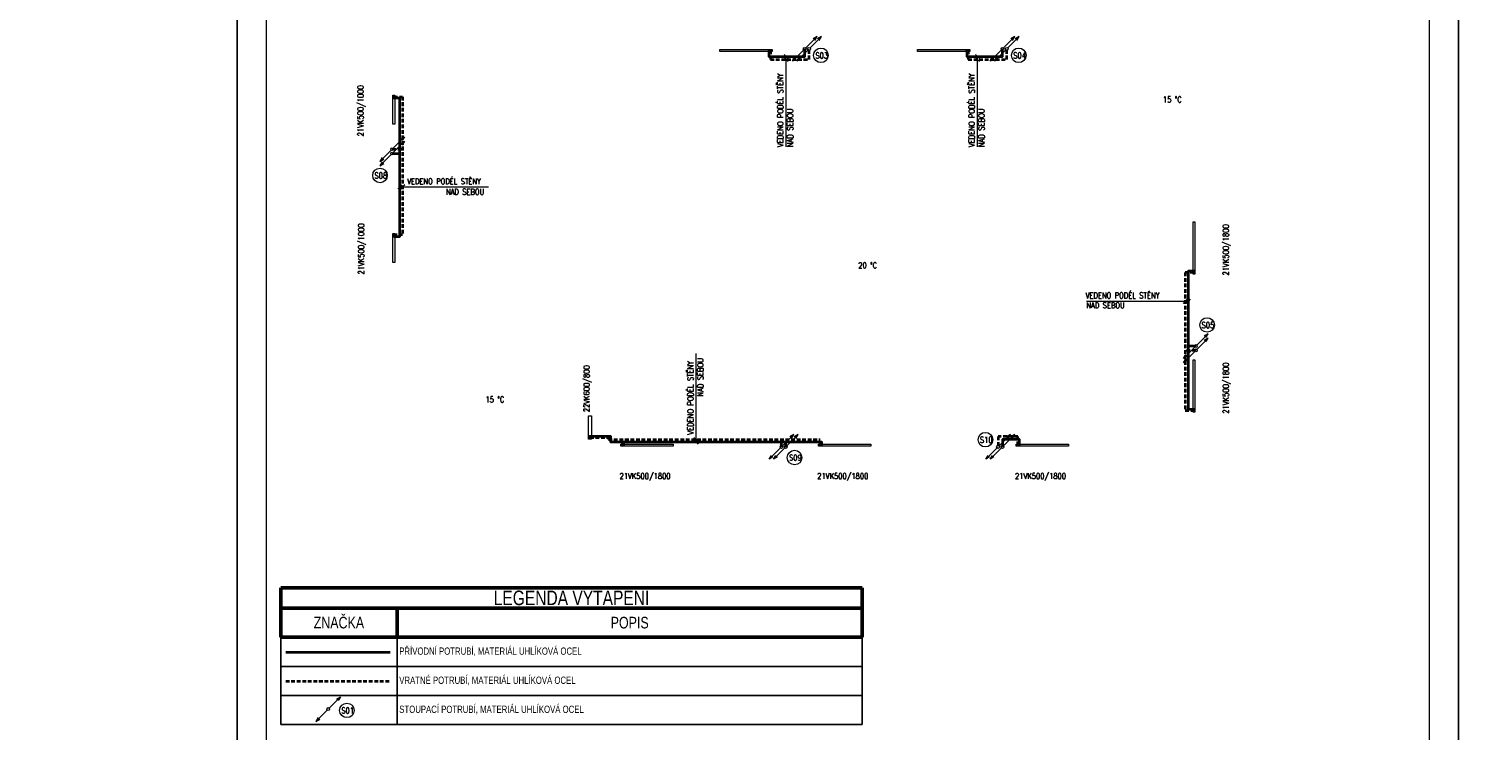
# Model space of a CAD drawing. Header units: millimetres. Extents: x 852228 to 2308442, y -221817 to -112108.
# Tile 16 of 24: x 1216074 to 1266070, y -185324 to -161199. Entities that reach past the tile are written whole.
import ezdxf

# ---------------------------------------------------------------- set-up
doc = ezdxf.new("R2010")
doc.units = ezdxf.units.MM
doc.header["$LTSCALE"] = 10
doc.linetypes.add('DASHED', pattern=[19.05, 12.7, -6.35])
for name, color, linetype, lineweight in [('_UT_popis', 7, 'Continuous', 15), ('_UT_stoupacky', 70, 'Continuous', 15), ('_UT_telesa', 40, 'Continuous', 15), ('_UT_zarizeni', 50, 'Continuous', 15), ('AA_FORMÁTY TISK', 7, 'Continuous', 15), ('Kóty_obecně', 7, 'Continuous', 25), ('T-p_privodni', 1, 'Continuous', 35), ('T-p_zpetne', 5, 'DASHED', 35)]:
    doc.layers.add(name, color=color, linetype=linetype, lineweight=lineweight)
doc.layers.add('AA_FORMÁTY NETISK', color=40, linetype='Continuous', plot=False)
doc.styles.add('Popis', font='simplex.shx', dxfattribs={"width": 0.85, "height": 150})
doc.styles.get("Standard").update_dxf_attribs({"font": 'ic-simplex.shx', "width": 0.8})

# ---------------------------------------------------------------- blocks, each defined once
blk = doc.blocks.new('*U46', base_point=(-400, 0))
blk.add_hatch(color=256).paths.add_polyline_path([(365, -50, 1), (325, -50, 1)])
at = {"color": 0, "linetype": 'ByBlock', "lineweight": -2}
for p, q in [((-400, -100), (-400, 0)), ((-400, 0), (400, 0)), ((400, 0), (400, -100)), ((400, -100), (-400, -100))]:
    blk.add_line(p, q, dxfattribs=at)
at = {"color": 0, "lineweight": -2}
for p, q in [((-360, -100), (-360, -100)), ((-260, -100), (-260, -100)), ((260, -100), (260, -100)), ((360, -100), (360, -100))]:
    blk.add_line(p, q, dxfattribs=at)
blk.add_circle((345, -50), 20)
blk = doc.blocks.new('*U50', base_point=(-900, 0))
blk.add_hatch(color=256).paths.add_polyline_path([(865, -33, 1), (825, -33, 1)])
at = {"color": 0, "linetype": 'ByBlock', "lineweight": -2}
for p, q in [((-900, -66), (-900, 0)), ((-900, 0), (900, 0)), ((900, 0), (900, -66)), ((900, -66), (-900, -66))]:
    blk.add_line(p, q, dxfattribs=at)
at = {"color": 0, "lineweight": -2}
for p, q in [((-860, -66), (-860, -66)), ((-760, -66), (-760, -66)), ((760, -66), (760, -66)), ((860, -66), (860, -66))]:
    blk.add_line(p, q, dxfattribs=at)
blk.add_circle((845, -33), 20)
blk = doc.blocks.new('*U51', base_point=(-500, 0))
blk.add_hatch(color=256).paths.add_polyline_path([(465, -33, 1), (425, -33, 1)])
at = {"color": 0, "linetype": 'ByBlock', "lineweight": -2}
for p, q in [((-500, -66), (-500, 0)), ((-500, 0), (500, 0)), ((500, 0), (500, -66)), ((500, -66), (-500, -66))]:
    blk.add_line(p, q, dxfattribs=at)
at = {"color": 0, "lineweight": -2}
for p, q in [((-460, -66), (-460, -66)), ((-360, -66), (-360, -66)), ((360, -66), (360, -66)), ((460, -66), (460, -66))]:
    blk.add_line(p, q, dxfattribs=at)
blk.add_circle((445, -33), 20)
blk = doc.blocks.new('*U96')
at = {"color": 0, "linetype": 'ByBlock', "lineweight": -2}
for p, q in [((35, 35), (424, 424)), ((424, 424), (292, 345)), ((345, 292), (424, 424)), ((-35, -35), (-424, -424)), ((-424, -424), (-345, -292)), ((-292, -345), (-424, -424))]:
    blk.add_line(p, q, dxfattribs=at)
blk.add_circle((0, 0), 50, dxfattribs=at)
blk = doc.blocks.new('*U95')
at = {"color": 0, "linetype": 'ByBlock', "lineweight": -2}
for p, q in [((35, 35), (424, 424)), ((424, 424), (292, 345)), ((345, 292), (424, 424)), ((-35, -35), (-424, -424)), ((-424, -424), (-345, -292)), ((-292, -345), (-424, -424))]:
    blk.add_line(p, q, dxfattribs=at)
blk.add_circle((0, 0), 50, dxfattribs=at)
blk = doc.blocks.new('*U91')
at = {"color": 0, "linetype": 'ByBlock', "lineweight": -2}
for p, q in [((35, 35), (424, 424)), ((424, 424), (292, 345)), ((345, 292), (424, 424)), ((-35, -35), (-424, -424)), ((-424, -424), (-345, -292)), ((-292, -345), (-424, -424))]:
    blk.add_line(p, q, dxfattribs=at)
blk.add_circle((0, 0), 50, dxfattribs=at)
blk = doc.blocks.new('*U92')
at = {"color": 0, "linetype": 'ByBlock', "lineweight": -2}
for p, q in [((35, 35), (424, 424)), ((424, 424), (292, 345)), ((345, 292), (424, 424)), ((-35, -35), (-424, -424)), ((-424, -424), (-345, -292)), ((-292, -345), (-424, -424))]:
    blk.add_line(p, q, dxfattribs=at)
blk.add_circle((0, 0), 50, dxfattribs=at)
blk = doc.blocks.new('*U93')
at = {"color": 0, "linetype": 'ByBlock', "lineweight": -2}
for p, q in [((35, 35), (424, 424)), ((424, 424), (292, 345)), ((345, 292), (424, 424)), ((-35, -35), (-424, -424)), ((-424, -424), (-345, -292)), ((-292, -345), (-424, -424))]:
    blk.add_line(p, q, dxfattribs=at)
blk.add_circle((0, 0), 50, dxfattribs=at)
blk = doc.blocks.new('*U94')
at = {"color": 0, "linetype": 'ByBlock', "lineweight": -2}
for p, q in [((35, 35), (424, 424)), ((424, 424), (292, 345)), ((345, 292), (424, 424)), ((-35, -35), (-424, -424)), ((-424, -424), (-345, -292)), ((-292, -345), (-424, -424))]:
    blk.add_line(p, q, dxfattribs=at)
blk.add_circle((0, 0), 50, dxfattribs=at)
blk = doc.blocks.new('*T165')
at = {"layer": 'Kóty_obecně', "color": 6, "linetype": 'ByBlock', "lineweight": 50, "transparency": 16777216}
for p, q in [((0, 0), (20000, 0)), ((0, 0), (0, -1700)), ((20000, 0), (20000, -1700)), ((0, -700), (20000, -700)), ((4000, -700), (4000, -1700)), ((0, -1700), (20000, -1700))]:
    blk.add_line(p, q, dxfattribs=at)
at = {"layer": 'Kóty_obecně', "color": 0, "linetype": 'ByBlock', "lineweight": -2, "transparency": 16777216}
for p, q in [((0, -1700), (0, -4700)), ((4000, -1700), (4000, -4700)), ((20000, -1700), (20000, -4700)), ((0, -2700), (20000, -2700)), ((0, -3700), (20000, -3700)), ((0, -4700), (20000, -4700))]:
    blk.add_line(p, q, dxfattribs=at)
at = {"layer": 'Kóty_obecně', "color": 0, "transparency": 16777216}
for s, insert, char_height, width, attachment_point in [('{\\Fc:\\program files\\ab studio\\cadkonplus 2018\\2018\\fonts\\ic-simplex|c238;LEGENDA VYTÁPĚNÍ}', (10000, -350), 500, 19997, 5), ('Z{\\Fc:\\program files\\ab studio\\cadkonplus 2018\\2018\\fonts\\ic-simplex|c238;NAČKA}', (2000, -1200), 400, 3997, 5), ('P{\\Fc:\\program files\\ab studio\\cadkonplus 2018\\2018\\fonts\\ic-simplex|c238;OPIS}', (12000, -1200), 400, 15997, 5), ('\\A1;{\\Fc:\\program files\\ab studio\\cadkonplus 2018\\2018\\fonts\\ic-simplex|c238; PŘÍVODNÍ POTRUBÍ, MATERIÁL UHLÍKOVÁ OCEL}', (4001.5, -2200), 250, 15997, 4), ('{\\Fc:\\program files\\ab studio\\cadkonplus 2018\\2018\\fonts\\ic-simplex|c238; VRATNÉ POTRUBÍ, MATERIÁL UHLÍKOVÁ OCEL}', (4001.5, -3200), 250, 15997, 4), ('{\\Fc:\\program files\\ab studio\\cadkonplus 2018\\2018\\fonts\\ic-simplex|c238; STOUPACÍ POTRUBÍ, MATERIÁL UHLÍKOVÁ OCEL}', (4001.5, -4200), 250, 15997, 4)]:
    blk.add_mtext(s, dxfattribs=dict(at, insert=insert, char_height=char_height, width=width, attachment_point=attachment_point))
blk = doc.blocks.new('*U79')
at = {"color": 0, "linetype": 'ByBlock', "lineweight": -2}
for p, q in [((35, 35), (424, 424)), ((424, 424), (292, 345)), ((345, 292), (424, 424)), ((-35, -35), (-424, -424)), ((-424, -424), (-345, -292)), ((-292, -345), (-424, -424))]:
    blk.add_line(p, q, dxfattribs=at)
blk.add_circle((0, 0), 50, dxfattribs=at)

msp = doc.modelspace()

# ---------------------------------------------------------------- hatches: boundary and pattern name
at = {"layer": '_UT_telesa'}
h = msp.add_hatch(color=256, dxfattribs=at)
h.dxf.hatch_style = 1
h.paths.add_polyline_path([(1241518, -161959, 1), (1241518, -161919, 1)])
h = msp.add_hatch(color=256, dxfattribs=at)
h.dxf.hatch_style = 1
h.paths.add_polyline_path([(1248318, -161959, 1), (1248318, -161919, 1)])
h = msp.add_hatch(color=256, dxfattribs=at)
h.dxf.hatch_style = 1
h.paths.add_polyline_path([(1228641, -163576, 1), (1228601, -163576, 1)])
h = msp.add_hatch(color=256, dxfattribs=at)
h.dxf.hatch_style = 1
h.paths.add_polyline_path([(1228641, -168326, 1), (1228601, -168326, 1)])
h = msp.add_hatch(color=256, dxfattribs=at)
h.dxf.hatch_style = 1
h.paths.add_polyline_path([(1256115, -169516, 1), (1256155, -169516, 1)])
h = msp.add_hatch(color=256, dxfattribs=at)
h.dxf.hatch_style = 1
h.paths.add_polyline_path([(1256115, -174266, 1), (1256155, -174266, 1)])
h = msp.add_hatch(color=256, dxfattribs=at)
h.dxf.hatch_style = 1
h.paths.add_polyline_path([(1235343, -175191, 1), (1235383, -175191, 1)])
h = msp.add_hatch(color=256, dxfattribs=at)
h.dxf.hatch_style = 1
h.paths.add_polyline_path([(1236528, -175483, 1), (1236528, -175523, 1)])
h = msp.add_hatch(color=256, dxfattribs=at)
h.dxf.hatch_style = 1
h.paths.add_polyline_path([(1243328, -175483, 1), (1243328, -175523, 1)])
h = msp.add_hatch(color=256, dxfattribs=at)
h.dxf.hatch_style = 1
h.paths.add_polyline_path([(1250128, -175483, 1), (1250128, -175523, 1)])

# ---------------------------------------------------------------- linework, layer by layer
at = {"layer": '_UT_popis'}
for points in [[(1242040, -162070), (1242110, -162140), (1242181, -162211)], [(1242040, -162170), (1242110, -162240), (1242181, -162311)], [(1242109, -165252), (1242109, -162139)], [(1248621, -162070), (1248692, -162140), (1248762, -162211)], [(1248621, -162170), (1248692, -162240), (1248762, -162311)], [(1248691, -165252), (1248691, -162139)], [(1228892, -166556), (1228821, -166627), (1228750, -166697)], [(1228821, -166627), (1231868, -166627)], [(1228992, -166556), (1228921, -166627), (1228850, -166697)], [(1255905, -170487), (1255834, -170558), (1255763, -170629)], [(1256005, -170487), (1255934, -170558), (1255863, -170629)], [(1252436, -170557), (1255935, -170557)], [(1239010, -175392), (1239010, -172346)], [(1238939, -175241), (1239010, -175312), (1239081, -175383)], [(1238939, -175322), (1239010, -175392), (1239081, -175463)]]:
    msp.add_lwpolyline(points, dxfattribs=at)
at = {"layer": '_UT_stoupacky'}
for centre in [(1243305, -162102), (1250109, -162102), (1228142, -166229), (1256584, -171370), (1248963, -175313), (1242398, -175927), (1227004, -184619)]:
    msp.add_circle(centre, 250, dxfattribs=at)
at = {"layer": '_UT_telesa'}
for centre in [(1241518, -161939), (1248318, -161939), (1228621, -163576), (1228621, -168326), (1256135, -169516), (1256135, -174266), (1235363, -175191), (1236528, -175503), (1243328, -175503), (1250128, -175503)]:
    msp.add_circle(centre, 20, dxfattribs=at)
at = {"layer": 'AA_FORMÁTY NETISK'}
msp.add_lwpolyline([(1223228, -112281), (1223228, -196381), (1265228, -196381), (1265228, -112281)], close=True, dxfattribs=at)
at = {"layer": 'AA_FORMÁTY TISK'}
msp.add_lwpolyline([(1224228, -113281), (1224228, -195381), (1264228, -195381), (1264228, -113281)], close=True, dxfattribs=at)
at = {"layer": 'T-p_privodni'}
for points in [[(1241518, -161939), (1241518, -162139), (1242748, -162139), (1242748, -161881)], [(1248318, -161939), (1248318, -162139), (1249548, -162139), (1249548, -161881)], [(1228621, -168326), (1228821, -168326), (1228821, -163576), (1228621, -163576)], [(1228563, -165476), (1228821, -165476)], [(1256135, -169516), (1255935, -169516), (1255935, -174266), (1256135, -174266)], [(1256193, -172096), (1255935, -172096)], [(1235363, -175191), (1236065, -175191), (1236065, -175392), (1243328, -175392), (1243328, -175503)], [(1236528, -175503), (1236528, -175392)], [(1242098, -175561), (1242098, -175392)], [(1250128, -175503), (1250128, -175303), (1249548, -175303), (1249548, -175561)], [(1224900, -182613), (1228495, -182613)]]:
    msp.add_lwpolyline(points, dxfattribs=at)
at = {"layer": 'T-p_zpetne'}
for points in [[(1241568, -161939), (1241568, -162239), (1242898, -162239), (1242898, -161881)], [(1248368, -161939), (1248368, -162239), (1249698, -162239), (1249698, -161881)], [(1228621, -163526), (1228921, -163526), (1228921, -168276), (1228621, -168276)], [(1228563, -165326), (1228921, -165326)], [(1256135, -169566), (1255835, -169566), (1255835, -174316), (1256135, -174316)], [(1256193, -172246), (1255835, -172246)], [(1235363, -175241), (1235995, -175241), (1235995, -175312), (1243278, -175312)], [(1236478, -175503), (1236478, -175312)], [(1241948, -175561), (1241948, -175312)], [(1243278, -175503), (1243278, -175312)], [(1250078, -175503), (1250078, -175203), (1249398, -175203), (1249398, -175561)], [(1224900, -183613), (1228495, -183613)]]:
    msp.add_lwpolyline(points, dxfattribs=at)

# ---------------------------------------------------------------- block references
msp.add_blockref('*T165', (1224728, -180405))
at = {"layer": '_UT_stoupacky'}
for name, p in [('*U92', (1242748, -161881)), ('*U91', (1242898, -161881)), ('*U92', (1249548, -161881)), ('*U91', (1249698, -161881)), ('*U95', (1256193, -172096)), ('*U96', (1256193, -172246)), ('*U92', (1241948, -175561)), ('*U91', (1242098, -175561)), ('*U92', (1249398, -175561)), ('*U91', (1249548, -175561))]:
    msp.add_blockref(name, p, dxfattribs=at)
at = {"layer": '_UT_stoupacky', "rotation": 180}
for name, p in [('*U94', (1228563, -165326)), ('*U93', (1228563, -165476)), ('*U79', (1226359, -184575))]:
    msp.add_blockref(name, p, dxfattribs=at)
at = {"layer": '_UT_telesa'}
for p in [(1239823, -161906), (1246623, -161906)]:
    msp.add_blockref('*U50', p, dxfattribs=at)
for name, p, rotation in [('*U51', (1228588, -164471), 89.99999999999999), ('*U50', (1256168, -167821), 270), ('*U51', (1228588, -169221), 89.99999999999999), ('*U50', (1256168, -172571), 270), ('*U46', (1235413, -174496), 270), ('*U50', (1238223, -175536), 180), ('*U50', (1245023, -175536), 180), ('*U50', (1251823, -175536), 180)]:
    msp.add_blockref(name, p, dxfattribs=dict(at, rotation=rotation))

# ---------------------------------------------------------------- texts
at = {"layer": '_UT_popis', "char_height": 200, "attachment_point": 1, "rotation": 90, "style": 'Popis'}
for s, insert in [('\\fsimplex|b0|i0|c0|p0;\\W0.85;VEDENO PODÉL STĚNY', (1241808, -165254)), ('\\fsimplex|b0|i0|c0|p0;\\W0.85;VEDENO PODÉL STĚNY', (1248390, -165254)), ('\\fsimplex|b0|i0|c0|p0;\\W0.85;NAD SEBOU', (1242147, -165254)), ('\\fsimplex|b0|i0|c0|p0;\\W0.85;NAD SEBOU', (1248728, -165254)), ('\\fsimplex|b0|i0|c0|p0;\\W0.85;VEDENO PODÉL STĚNY', (1238717, -175138)), ('\\fsimplex|b0|i0|c0|p0;\\W0.85;NAD SEBOU', (1239060, -173829))]:
    msp.add_mtext_dynamic_manual_height_columns(s, width=4855.27, gutter_width=500, heights=[2626], dxfattribs=dict(at, insert=insert))
at = {"layer": '_UT_popis', "char_height": 200, "attachment_point": 1, "style": 'Popis'}
for s, insert in [('\\fsimplex|b0|i0|c0|p0;\\W0.85;VEDENO PODÉL STĚNY', (1229075, -166333)), ('\\fsimplex|b0|i0|c0|p0;\\W0.85;NAD SEBOU', (1230407, -166693)), ('\\fsimplex|b0|i0|c0|p0;\\W0.85;VEDENO PODÉL STĚNY', (1252407, -170256)), ('\\fsimplex|b0|i0|c0|p0;\\W0.85;NAD SEBOU', (1252433, -170595))]:
    msp.add_mtext_dynamic_manual_height_columns(s, width=4855.27, gutter_width=500, heights=[2626], dxfattribs=dict(at, insert=insert))
at = {"layer": '_UT_stoupacky', "char_height": 200, "attachment_point": 1, "style": 'Popis'}
for s, insert in [('\\fsimplex|b0|i0|c0|p0;\\W0.85;S03', (1243115, -162007)), ('\\fsimplex|b0|i0|c0|p0;\\W0.85;S04', (1249918, -162006)), ('\\fsimplex|b0|i0|c0|p0;\\W0.85;S08\\P', (1227952, -166134)), ('\\fsimplex|b0|i0|c0|p0;\\W0.85;S05', (1256393, -171275)), ('\\fsimplex|b0|i0|c0|p0;\\W0.85;S10', (1248772, -175217)), ('\\fsimplex|b0|i0|c0|p0;\\W0.85;S09', (1242208, -175832)), ('{\\fsimplex|b0|i0|c0|p2;S0\\fsimplex|b0|i0|c238|p2;1}', (1226813, -184524))]:
    msp.add_mtext_dynamic_manual_height_columns(s, width=4855.27, gutter_width=500, heights=[2626], dxfattribs=dict(at, insert=insert))
at = {"layer": '_UT_telesa', "char_height": 200, "attachment_point": 1, "rotation": 90, "style": 'Popis'}
for s, insert in [('\\fsimplex|b0|i0|c0|p0;\\W0.85;21VK500/1000\\P', (1227373, -164885)), ('\\fsimplex|b0|i0|c0|p0;\\W0.85;21VK500/1000\\P', (1227393, -169635)), ('\\fsimplex|b0|i0|c0|p0;\\W0.85;21VK500/1800\\P', (1257127, -169667)), ('\\fsimplex|b0|i0|c0|p0;\\W0.85;22VK600/800\\P', (1235146, -174368)), ('\\fsimplex|b0|i0|c0|p0;\\W0.85;21VK500/1800\\P', (1257127, -174417))]:
    msp.add_mtext_dynamic_manual_height_columns(s, width=5871.89, gutter_width=500, heights=[2626], dxfattribs=dict(at, insert=insert))
at = {"layer": '_UT_telesa', "char_height": 200, "attachment_point": 1, "style": 'Popis'}
for insert in [(1236378, -176464), (1243178, -176464), (1249978, -176464)]:
    msp.add_mtext_dynamic_manual_height_columns('\\fsimplex|b0|i0|c0|p0;\\W0.85;21VK500/1800\\P', width=5871.89, gutter_width=500, heights=[2626], dxfattribs=dict(at, insert=insert))
at = {"layer": '_UT_zarizeni', "char_height": 200, "attachment_point": 5, "style": 'Popis'}
for s, insert in [('{\\fsimplex|b0|i0|c238|p2;15 °C}', (1255390, -163621)), ('{\\fsimplex|b0|i0|c238|p2;20 °C}', (1244913, -169320)), ('{\\fsimplex|b0|i0|c238|p2;15 °C}', (1232091, -173931))]:
    msp.add_mtext_dynamic_manual_height_columns(s, width=4855.27, gutter_width=500, heights=[2626], dxfattribs=dict(at, insert=insert))
at = {"layer": 'Kóty_obecně', "insert": (985264, -178601), "char_height": 500, "attachment_point": 1}
msp.add_mtext_dynamic_manual_height_columns('\\A1;POZNÁMKY:\\P\\pi-1500,l2000,t2000;{\\Fc:\\program files\\ab studio\\cadkonplus 2018\\2018\\fonts\\ic-simplex|c238;\\H0.5x;-^ITEPLOTNÍ SPÁD PRO NÁVRH DESKOVÝCH A TRUBKOVÝCH OTOPNÝCH TĚLES 75/60 °C\\P-^ITEPLOTNÍ SPÁD PRO NÁVRH SÁLAVÝCH PANELŮ 75/60 °C\\P-^ITEPLOTNÍ SPÁD PRO NÁVRH TEPLOVZDUŠNÝCH JEDNOTEK 60/40 °C\\P-^ITEPLOTNÍ SPÁD PRO NÁVRH VZDUCHOTECHNICKÝCH JEDNOTEK 70/50 °C\\P-^ITEPLOTNÍ SPÁD PRO NÁVRH AKUMULAČNÍHO OHŘÍVAČE VODY 80/60 °C\\P-^ITEPLOTNÍ SPÁD VĚTVE DO ROZDĚLOVAČE/SBĚRAČE 2 80/65 °C\\P\\pi0,l0,tz;\\P\\pi-1500,l2000,t2000;-^INA VŠECH OTOPNÝCH DESKOVÝCH A TRUBKOVÝCH OTOPNÝCH TĚLESECH BUDOU OSAZENY TERMOSTATICKÉ HLAVICE\\P-^INA NEJNIŽŠÍ MÍSTA OTOPNÉ SOUSTAVY JE NUTNÉ OSADIT VYPOUŠTĚCÍ VENTILY\\P-^IHYDRAULICKÉ VYREGULOVÁNÍ SOUSTAVY BUDE PROVEDENO PŘEDNASTAVENÍM VENTILOVÝCH VLOŽEK OSAZENÝCH V OTOPNÝCH TĚLESECH, REGULAČNÍCH H ŠROUBENÍ A REGULAČNÍCH VENTILŮ}', width=18227.05, gutter_width=500, heights=[0], dxfattribs=at)

doc.saveas('drawing.dxf')
